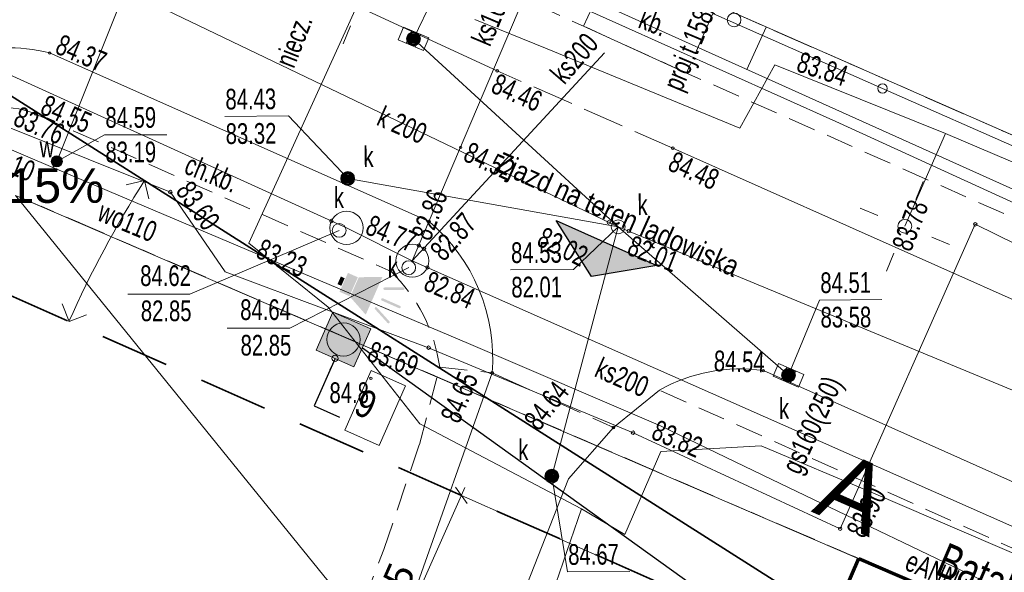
# Model space of a CAD drawing. Header units: metres. Extents: x -1013 to 1491425, y -5789533 to 1032.
# Tile 48 of 66: x -42 to -7, y 31 to 51. Entities that reach past the tile are written whole.
import ezdxf
from ezdxf.xclip import XClip

# ---------------------------------------------------------------- set-up
doc = ezdxf.new("R2010")
doc.units = ezdxf.units.M
doc.header["$MEASUREMENT"] = 0
doc.header["$XCLIPFRAME"] = 0
for name, pattern in [('2_KTCR02', [1.5, 1, -0.5]), ('2_KTJZ01', [2, 1.5, -0.5]), ('2_KTPL01', [2, 1.5, -0.5]), ('3_SUPT_P_01', [2.5, 2, -0.5]), ('GUK', [2, 1.5, -0.5]), ('GUZ', [1, 0.5, -0.5]), ('Przerywana długa', [3.9, 2.5, -1.4])]:
    doc.linetypes.add(name, pattern=pattern)
doc.layers.add('700-L Mapa 1_500 dwg', color=7, linetype='Continuous')
doc.layers.add('708-L Opisy sytuacji 1_500 do legendy', color=7, linetype='Continuous')
for name, color, linetype, lineweight in [('703-L Płaszczyzny podejścia 2D3', 152, 'Continuous', 30), ('703-L Płaszczyzny podejścia 2D38', 171, 'Continuous', 35), ('708-L Opisy sytuacji 1_500 do legendy1', 7, 'Continuous', 13), ('708-L Opisy sytuacji 1_500 do legendy11', 7, 'Continuous', 13), ('708-L Opisy sytuacji 1_500 do legendy85', 1, 'Continuous', 25), ('725-L Sygnalizator świetlno-dźwiękowy1', 7, 'Continuous', 13), ('725-L Sygnalizator świetlno-dźwiękowy253', 2, 'Continuous', 13), ('725-L Sygnalizator świetlno-dźwiękowy85', 1, 'Continuous', 25), ('729-L Instalacje elektryczne-okablowanie85', 1, 'Continuous', 25), ('798-L Zakres inwestycji9', 142, 'Continuous', 70), ('GN.6640.3638.2023_9_Dzialki7', 9, 'Continuous', 18), ('GN.6640.3638.2023_9_Kontury90', 9, 'Continuous', 18), ('GN.6640.3638.2023_9_KTCR_D_L_17', 9, 'Continuous', 18), ('GN.6640.3638.2023_9_KTCR_E_T_17', 9, 'Continuous', 18), ('GN.6640.3638.2023_9_KTCR_L_17', 9, 'Continuous', 18), ('GN.6640.3638.2023_9_KTJZ_L_07', 9, 'Continuous', 18), ('GN.6640.3638.2023_9_KTKR_D_L_07', 9, 'Continuous', 18), ('GN.6640.3638.2023_9_KTKR_L_07', 9, 'Continuous', 18), ('GN.6640.3638.2023_9_KTOK_L_47', 9, 'Continuous', 18), ('GN.6640.3638.2023_9_KTPL_E_T_07', 9, 'Continuous', 18), ('GN.6640.3638.2023_9_KTPL_L_07', 9, 'Continuous', 18), ('GN.6640.3638.2023_9_KTUL_E_T_07', 9, 'Continuous', 18), ('GN.6640.3638.2023_9_RTPW_T_07', 9, 'Continuous', 18), ('GN.6640.3638.2023_9_RTPW_T_17', 9, 'Continuous', 18), ('GN.6640.3638.2023_9_SUBK_L_034', 9, 'Continuous', 18), ('GN.6640.3638.2023_9_SUOG_L_052', 9, 'Continuous', 18), ('GN.6640.3638.2023_9_SUPE_D_L_31', 9, 'Continuous', 18), ('GN.6640.3638.2023_9_SUPE_E_T_31', 9, 'Continuous', 18), ('GN.6640.3638.2023_9_SUPG_E_T_27', 9, 'Continuous', 18), ('GN.6640.3638.2023_9_SUPG_L_252', 9, 'Continuous', 18), ('GN.6640.3638.2023_9_SUPK_D_L_434', 9, 'Continuous', 18), ('GN.6640.3638.2023_9_SUPK_E_T_434', 9, 'Continuous', 18), ('GN.6640.3638.2023_9_SUPK_L_434', 9, 'Continuous', 18), ('GN.6640.3638.2023_9_SUPP_E_T_630', 9, 'Continuous', 18), ('GN.6640.3638.2023_9_SUPP_L_630', 9, 'Continuous', 18), ('GN.6640.3638.2023_9_SUPT_D_L_030', 9, 'Continuous', 18), ('GN.6640.3638.2023_9_SUPW_E_T_05', 9, 'Continuous', 18), ('GN.6640.3638.2023_9_SUPW_L_05', 9, 'Continuous', 18), ('GN.6640.3638.2023_9_SUSM_D_T_07', 9, 'Continuous', 18), ('GN.6640.3638.2023_9_SUSM_D_T_37', 9, 'Continuous', 18), ('GN.6640.3638.2023_9_SUTE_T_01', 9, 'Continuous', 18), ('GN.6640.3638.2023_9_SUTG_T_052', 9, 'Continuous', 18), ('GN.6640.3638.2023_9_SUTK_T_034', 9, 'Continuous', 18), ('GN.6640.3638.2023_9_SUTW_T_05', 9, 'Continuous', 18), ('GN.6640.3638.2023_9_SUUK_D_T_234', 9, 'Continuous', 18), ('GN.6640.3638.2023_9_SUUK_D_T_97', 9, 'Continuous', 18), ('GN.6640.3638.2023_9_SUUK_E_T_77', 9, 'Continuous', 18), ('GN.6640.3638.2023_9_SUUK_E_T_934', 9, 'Continuous', 18), ('GN.6640.3638.2023_9_SUUK_T_07', 9, 'Continuous', 18), ('GN.6640.3638.2023_9_SUUK_T_234', 9, 'Continuous', 18), ('GN.6640.3638.2023_9_SUUW_E_T_57', 9, 'Continuous', 18), ('GN.6640.3638.2023_9_SUUW_T_77', 9, 'Continuous', 18), ('GN.6640.3638.2023_9_Uzytki7', 9, 'Continuous', 18)]:
    doc.layers.add(name, color=color, linetype=linetype, lineweight=lineweight)
doc.styles.add('STYL_AUTOMATYCZNY_1', font='arial.ttf', dxfattribs={"width": 0.7})
doc.styles.add('STYL_AUTOMATYCZNY_2', font='arial.ttf')
doc.styles.add('STYL_AUTOMATYCZNY_3', font='ARIALN.TTF')
doc.styles.add('STYL_AUTOMATYCZNY_4', font='arial.ttf')
doc.linetypes.add('Linia z krzyżyków', pattern='A,0,[1,88_P.01 PROJEKTOWANE ZAGOSPODAROWANIE TERENU1.Shx,S=0.079365,R=0,X=0,Y=0],-10,0', length=10)
doc.dimstyles.new('STYL_AUTOMATYCZNY__2', dxfattribs={"dimtxt": 1, "dimasz": 0.475, "dimexe": 0.18, "dimexo": 0.3, "dimgap": 0, "dimtad": 1, "dimzin": 0, "dimdsep": 46, "dimtxsty": 'STYL_AUTOMATYCZNY_2', "dimblk": 'ARROWHEAD_2', "dimblk1": 'ARROWHEAD_2', "dimblk2": 'ARROWHEAD_2', "dimcen": 0.09, "dimclrd": 7, "dimclre": 7, "dimclrt": 1, "dimazin": 0, "dimtfac": 1, "dimtdec": 4, "dimtmove": 0, "dimatfit": 3, "dimfxl": 1, "dimtolj": 1, "dimtzin": 0, "dimarcsym": 0})
doc.dimstyles.new('STYL_AUTOMATYCZNY__4', dxfattribs={"dimtxt": 1.25, "dimasz": 0.917874, "dimexe": 0.18, "dimexo": 0.04, "dimgap": 0, "dimtad": 1, "dimtih": 1, "dimtoh": 1, "dimzin": 0, "dimdsep": 46, "dimtxsty": 'STYL_AUTOMATYCZNY_2', "dimblk": 'ARROWHEAD_8', "dimblk1": 'ARROWHEAD_8', "dimblk2": 'ARROWHEAD_8', "dimcen": 0.09, "dimclrd": 7, "dimclre": 7, "dimclrt": 1, "dimazin": 0, "dimtfac": 1, "dimtdec": 4, "dimtmove": 2, "dimatfit": 3, "dimfxl": 1, "dimtolj": 1, "dimtzin": 0, "dimarcsym": 0})
doc.dimstyles.new('STYL_AUTOMATYCZNY__5', dxfattribs={"dimtxt": 0.18, "dimasz": 0.456, "dimexe": 0.18, "dimexo": 0.0625, "dimgap": 0, "dimtad": 0, "dimtih": 1, "dimtoh": 1, "dimdec": 4, "dimzin": 0, "dimdsep": 46, "dimcen": 0.09, "dimadec": 0, "dimazin": 0, "dimtfac": 1, "dimtdec": 4, "dimtmove": 0, "dimatfit": 3, "dimldrblk": 'ARROWHEAD_1', "dimfxl": 1, "dimtolj": 1, "dimtzin": 0, "dimarcsym": 0})

# ---------------------------------------------------------------- blocks, each defined once
blk = doc.blocks.new('Rysunek_1_9', base_point=(-7447251.91, -5789835.327))
at = {"layer": 'GN.6640.3638.2023_9_Dzialki7', "color": 9, "linetype": 'Continuous', "lineweight": 18}
for p, q in [((-16.71, 51.493), (16.02, 37.103)), ((-42.33, 44.713), (161.19, -43.067)), ((-42.33, 44.713), (-30.66, 30.293))]:
    blk.add_line(p, q, dxfattribs=at)
at = {"layer": 'GN.6640.3638.2023_9_Kontury90', "color": 9, "linetype": 'GUK', "lineweight": 18}
for p, q in [((-16.71, 51.493), (11.44, 39.113)), ((-42.33, 44.713), (102.61, -17.787))]:
    blk.add_line(p, q, dxfattribs=at)
at = {"layer": 'GN.6640.3638.2023_9_KTCR_D_L_17', "color": 9, "linetype": '2_KTCR02', "lineweight": 18}
for p, q in [((-27.716, 35.686), (-26.98, 38.483)), ((-29, 31.887), (-27.716, 35.686)), ((-30.817, 27.184), (-29, 31.887))]:
    blk.add_line(p, q, dxfattribs=at)
at = {"layer": 'GN.6640.3638.2023_9_KTCR_L_17', "color": 9, "linetype": '2_KTCR02', "lineweight": 18}
for p, q in [((-29.01, 54.123), (-21.77, 50.843)), ((-18.04, 49.143), (-21.77, 50.843)), ((0.3, 41.013), (-18.04, 49.143)), ((-41.62, 47.663), (-28.74, 41.953)), ((-26.98, 38.483), (-25.08, 38.283)), ((31.23, 15.163), (-19.02, 37.653))]:
    blk.add_line(p, q, dxfattribs=at)
for centre, radius, start, end in [((-42.637, 45.416), 2.466, 65.6334, 142.3482), ((-32.895, 37.664), 5.972, 7.8837, 45.905)]:
    blk.add_arc(centre, radius, start, end, dxfattribs=at)
at = {"layer": 'GN.6640.3638.2023_9_KTJZ_L_07', "color": 9, "linetype": '2_KTJZ01', "lineweight": 18}
for p, q in [((-18.54, 46.423), (-24.9, 49.223)), ((-25.08, 38.283), (-20.69, 36.303))]:
    blk.add_line(p, q, dxfattribs=at)
at = {"layer": 'GN.6640.3638.2023_9_KTKR_D_L_07', "color": 9, "linetype": 'Continuous', "lineweight": 18}
for p, q in [((-30.203, 23.828), (-25.08, 38.283)), ((-20.69, 36.303), (-22.317, 34.444)), ((-27.898, 20.254), (-22.317, 34.444))]:
    blk.add_line(p, q, dxfattribs=at)
at = {"layer": 'GN.6640.3638.2023_9_KTKR_L_07', "color": 9, "linetype": 'Continuous', "lineweight": 18}
for p, q in [((-24.9, 49.223), (-30.37, 51.743)), ((-27.36, 43.763), (-41.1, 49.873)), ((0.62, 37.873), (-18.54, 46.423)), ((32.42, 17.033), (-15.26, 38.363)), ((-19.02, 37.653), (-20.69, 36.303))]:
    blk.add_line(p, q, dxfattribs=at)
for centre, radius, start, end in [((-42.625, 43.656), 6.402, 76.2158, 135.9957), ((-31.57, 38.797), 6.511, 355.4729, 49.7074), ((-16.11, 32.554), 5.871, 81.6753, 119.7111)]:
    blk.add_arc(centre, radius, start, end, dxfattribs=at)
at = {"layer": 'GN.6640.3638.2023_9_KTOK_L_47', "color": 9, "linetype": 'Continuous', "lineweight": 18}
for p, q in [((-17.09, 51.303), (-10.946, 48.586)), ((-10.946, 48.586), (-4.803, 45.87))]:
    blk.add_line(p, q, dxfattribs=at)
blk.add_circle((-10.946, 48.586), 0.17, dxfattribs=at)
at = {"layer": 'GN.6640.3638.2023_9_KTPL_L_07', "color": 9, "linetype": '2_KTPL01', "lineweight": 18}
for p, q in [((-21.77, 50.843), (-20.76, 53.023)), ((-17.09, 51.303), (-18.04, 49.143))]:
    blk.add_line(p, q, dxfattribs=at)
at = {"layer": 'GN.6640.3638.2023_9_KTPL_L_07', "color": 9, "linetype": 'Continuous', "lineweight": 18}
blk.add_line((-18.04, 49.143), (-21.77, 50.843), dxfattribs=at)
at = {"layer": 'GN.6640.3638.2023_9_RTPW_T_07', "color": 9, "linetype": 'Continuous', "lineweight": 18}
blk.add_circle((-29.47, 38.083), 0.045, dxfattribs=at)
at = {"layer": 'GN.6640.3638.2023_9_RTPW_T_17', "color": 9, "linetype": 'Continuous', "lineweight": 18}
for centre in [(-41.1, 49.873), (-24.9, 49.223), (-41.62, 47.663), (-26.22, 46.453), (-18.54, 46.423), (-27.36, 43.763), (-25.08, 38.283), (-15.26, 38.363), (-20.69, 36.303)]:
    blk.add_circle(centre, 0.045, dxfattribs=at)
at = {"layer": 'GN.6640.3638.2023_9_SUBK_L_034', "color": 9, "linetype": 'Continuous', "lineweight": 18}
for centre, radius in [((-30.35, 43.533), 0.605), ((-27.97, 42.343), 0.597)]:
    blk.add_circle(centre, radius, dxfattribs=at)
at = {"layer": 'GN.6640.3638.2023_9_SUOG_L_052', "color": 9, "linetype": 'Continuous', "lineweight": 18}
for p, q in [((-7.59, 43.663), (-12.48, 32.633)), ((-19.98, 36.113), (-27.38, 39.193))]:
    blk.add_line(p, q, dxfattribs=at)
at = {"layer": 'GN.6640.3638.2023_9_SUPE_D_L_31', "color": 9, "linetype": 'Continuous', "lineweight": 18}
for p, q in [((-33.888, 42.984), (-29.732, 52.114)), ((-25.705, 51.082), (-23.087, 50.02)), ((-23.087, 50.02), (-16.116, 47.149)), ((-16.116, 47.149), (-14.852, 49.438)), ((-14.852, 49.438), (-8.674, 46.951)), ((-8.674, 46.951), (-10.141, 43.591)), ((-8.674, 46.951), (-4.822, 45.318)), ((-31.012, 40.664), (-33.888, 42.984)), ((-27.702, 36.436), (-31.012, 40.664)), ((-21.84, 33.357), (-27.702, 36.436)), ((-18.974, 35.438), (-20.283, 32.428)), ((-15.345, 35.633), (-18.974, 35.438)), ((-11.273, 33.922), (-15.345, 35.633)), ((2.711, 27.88), (-11.273, 33.922)), ((-23.819, 27.613), (-21.84, 33.357)), ((-20.283, 32.428), (-21.84, 33.357))]:
    blk.add_line(p, q, dxfattribs=at)
at = {"layer": 'GN.6640.3638.2023_9_SUPG_L_252', "color": 9, "linetype": 'Continuous', "lineweight": 18}
for p, q in [((-36.73, 44.833), (-42.68, 47.213)), ((-34.74, 41.943), (-36.73, 44.833)), ((-7.59, 43.663), (-12.48, 32.633)), ((-6.07, 42.923), (-7.59, 43.663)), ((-27.38, 39.193), (-34.74, 41.943)), ((-19.98, 36.113), (-27.38, 39.193)), ((-12.48, 32.633), (-19.98, 36.113))]:
    blk.add_line(p, q, dxfattribs=at)
at = {"layer": 'GN.6640.3638.2023_9_SUPK_D_L_434', "color": 9, "linetype": 'Continuous', "lineweight": 18}
for p, q in [((-45.397, 55.524), (-20.52, 43.573)), ((-27.93, 50.383), (-20.52, 43.573)), ((-20.52, 43.573), (-30.31, 45.323)), ((-20.52, 43.573), (-22.918, 34.54)), ((-20.52, 43.573), (7.643, 31.885)), ((-20.52, 43.573), (-14.35, 38.193))]:
    blk.add_line(p, q, dxfattribs=at)
at = {"layer": 'GN.6640.3638.2023_9_SUPK_E_T_434', "color": 9, "linetype": 'Continuous', "lineweight": 18}
blk.add_line((-27.93, 50.383), (-24.874, 56.698), dxfattribs=at)
at = {"layer": 'GN.6640.3638.2023_9_SUPK_L_434', "color": 9, "linetype": 'Continuous', "lineweight": 18}
for p, q in [((-23.9, 51.943), (-27.97, 42.343)), ((-27.97, 42.343), (-21.01, 49.873)), ((-30.35, 43.533), (-43.21, 49.383)), ((-30.35, 43.533), (-27.97, 42.343)), ((-27.97, 42.343), (7.52, 26.613))]:
    blk.add_line(p, q, dxfattribs=at)
at = {"layer": 'GN.6640.3638.2023_9_SUPP_L_630', "color": 9, "linetype": '3_SUPT_P_01', "lineweight": 18}
blk.add_line((-15.858, 49.275), (-15.155, 50.809), dxfattribs=at)
at = {"layer": 'GN.6640.3638.2023_9_SUPT_D_L_030', "color": 9, "linetype": 'Continuous', "lineweight": 18}
for p, q in [((-2.678, 43.333), (-39.919, 60.123)), ((-25.88, 53.341), (-12.638, 47.393)), ((-12.638, 47.393), (-2.594, 42.794))]:
    blk.add_line(p, q, dxfattribs=at)
at = {"layer": 'GN.6640.3638.2023_9_SUPW_L_05', "color": 9, "linetype": 'Continuous', "lineweight": 18}
for p, q in [((-35.59, 59.083), (-40.84, 45.943)), ((-40.981, 45.719), (-43.35, 46.723)), ((-40.84, 45.943), (-40.981, 45.719)), ((-25.94, 39.343), (-40.981, 45.719)), ((-18.99, 36.363), (-25.94, 39.343)), ((-14.95, 34.423), (-18.99, 36.363)), ((-3.96, 29.143), (-14.95, 34.423))]:
    blk.add_line(p, q, dxfattribs=at)
at = {"layer": 'GN.6640.3638.2023_9_SUSM_D_T_07', "color": 9, "linetype": 'Continuous', "lineweight": 18}
for p, q in [((-30.205, 50.85), (-30.468, 50.202)), ((-9.746, 44.564), (-9.482, 45.212)), ((-11.114, 43.986), (-11.762, 44.249)), ((-9.168, 43.196), (-8.519, 42.932)), ((-10.536, 42.618), (-10.799, 41.969))]:
    blk.add_line(p, q, dxfattribs=at)
at = {"layer": 'GN.6640.3638.2023_9_SUSM_D_T_37', "color": 9, "linetype": 'Continuous', "lineweight": 18}
for centre in [(-16.324, 51.068), (-10.141, 43.591)]:
    blk.add_circle(centre, 0.25, dxfattribs=at)
at = {"layer": 'GN.6640.3638.2023_9_SUTG_T_052', "color": 9, "linetype": 'Continuous', "lineweight": 18}
for centre in [(-36.73, 44.833), (-7.59, 43.663), (-27.38, 39.193), (-19.98, 36.113), (-12.48, 32.633)]:
    blk.add_circle(centre, 0.0625, dxfattribs=at)
at = {"layer": 'GN.6640.3638.2023_9_SUTK_T_034', "color": 9, "linetype": 'Continuous', "lineweight": 18}
for p, q in [((-34.762, 47.572), (-32.455, 47.588)), ((-30.31, 45.323), (-32.455, 47.588)), ((-20.52, 43.573), (-22.141, 42.026)), ((-30.62, 43.443), (-36.019, 41.137)), ((-28.1, 42.093), (-32.399, 39.905)), ((-24.42, 42.01), (-22.141, 42.026)), ((-38.272, 41.137), (-36.019, 41.137)), ((-14.35, 38.193), (-13.226, 40.92)), ((-13.226, 40.92), (-10.974, 40.936)), ((-34.679, 39.905), (-32.399, 39.905)), ((-22.918, 34.54), (-22.354, 31.074)), ((-22.354, 31.074), (-20.101, 31.089))]:
    blk.add_line(p, q, dxfattribs=at)
for centre in [(-30.9, 43.783), (-20.856, 43.735), (-20.134, 43.413), (-27.737, 42.893), (-27.549, 42.771), (-27.424, 42.101)]:
    blk.add_circle(centre, 0.0625, dxfattribs=at)
at = {"layer": 'GN.6640.3638.2023_9_SUTW_T_05', "color": 9, "linetype": 'Continuous', "lineweight": 18}
for p, q in [((-40.84, 45.943), (-39.11, 46.909)), ((-39.11, 46.909), (-36.857, 46.909))]:
    blk.add_line(p, q, dxfattribs=at)
blk.add_circle((-40.84, 45.943), 0.0625, dxfattribs=at)
at = {"layer": 'GN.6640.3638.2023_9_SUUK_D_T_234', "color": 9, "linetype": 'Continuous', "lineweight": 18}
blk.add_circle((-20.52, 43.573), 0.25, dxfattribs=at)
at = {"layer": 'GN.6640.3638.2023_9_SUUK_D_T_97', "color": 9, "linetype": 'Continuous', "lineweight": 18}
for centre, radius in [((-27.93, 50.383), 0.25), ((-27.93, 50.383), 0.225), ((-27.93, 50.383), 0.2), ((-27.93, 50.383), 0.175), ((-27.93, 50.383), 0.15), ((-27.93, 50.383), 0.125), ((-27.93, 50.383), 0.1), ((-27.93, 50.383), 0.075), ((-27.93, 50.383), 0.05), ((-27.93, 50.383), 0.025), ((-27.93, 50.383), 0.00715), ((-30.31, 45.323), 0.25), ((-30.31, 45.323), 0.225), ((-30.31, 45.323), 0.2), ((-30.31, 45.323), 0.175), ((-30.31, 45.323), 0.15), ((-30.31, 45.323), 0.125), ((-30.31, 45.323), 0.1), ((-30.31, 45.323), 0.075), ((-30.31, 45.323), 0.05), ((-30.31, 45.323), 0.025), ((-30.31, 45.323), 0.00715), ((-14.35, 38.193), 0.25), ((-14.35, 38.193), 0.225), ((-14.35, 38.193), 0.2), ((-14.35, 38.193), 0.175), ((-14.35, 38.193), 0.15), ((-14.35, 38.193), 0.125), ((-14.35, 38.193), 0.1), ((-14.35, 38.193), 0.075), ((-14.35, 38.193), 0.05), ((-14.35, 38.193), 0.025), ((-14.35, 38.193), 0.00715), ((-22.918, 34.54), 0.25), ((-22.918, 34.54), 0.225), ((-22.918, 34.54), 0.2), ((-22.918, 34.54), 0.175), ((-22.918, 34.54), 0.15), ((-22.918, 34.54), 0.125), ((-22.918, 34.54), 0.1), ((-22.918, 34.54), 0.075), ((-22.918, 34.54), 0.05), ((-22.918, 34.54), 0.025), ((-22.918, 34.54), 0.00715)]:
    blk.add_circle(centre, radius, dxfattribs=at)
at = {"layer": 'GN.6640.3638.2023_9_SUUK_T_07', "color": 9, "linetype": 'Continuous', "lineweight": 18}
for p, q in [((-28.488, 50.348), (-28.293, 50.808)), ((-28.293, 50.808), (-27.372, 50.418)), ((-27.993, 50.681), (-28.188, 50.221)), ((-27.567, 49.958), (-28.488, 50.348)), ((-27.671, 50.545), (-27.866, 50.084)), ((-27.372, 50.418), (-27.567, 49.958)), ((-14.908, 38.159), (-14.712, 38.619)), ((-14.712, 38.619), (-13.792, 38.227)), ((-13.987, 37.767), (-14.908, 38.159)), ((-14.413, 38.491), (-14.609, 38.031)), ((-14.091, 38.354), (-14.287, 37.894)), ((-13.792, 38.227), (-13.987, 37.767))]:
    blk.add_line(p, q, dxfattribs=at)
at = {"layer": 'GN.6640.3638.2023_9_SUUK_T_234', "color": 9, "linetype": 'Continuous', "lineweight": 18}
for centre in [(-30.62, 43.443), (-28.1, 42.093)]:
    blk.add_circle(centre, 0.25, dxfattribs=at)
at = {"layer": 'GN.6640.3638.2023_9_SUUW_T_77', "color": 9, "linetype": 'Continuous', "lineweight": 18}
for radius in [0.2, 0.175, 0.15, 0.125, 0.1, 0.075, 0.05, 0.025, 0.00715]:
    blk.add_circle((-40.84, 45.943), radius, dxfattribs=at)
at = {"layer": 'GN.6640.3638.2023_9_Uzytki7', "color": 9, "linetype": 'GUZ', "lineweight": 18}
for p, q in [((-16.71, 51.493), (11.44, 39.113)), ((-42.33, 44.713), (102.61, -17.787))]:
    blk.add_line(p, q, dxfattribs=at)
at = {"layer": 'GN.6640.3638.2023_9_KTCR_E_T_17', "color": 9, "linetype": 'Continuous', "lineweight": 18, "insert": (-36.139, 45.871), "char_height": 0.75, "attachment_point": 4, "rotation": 337.8337, "style": 'STYL_AUTOMATYCZNY_1'}
blk.add_mtext('\\A1;{\\pql;\\fArial|b0|i0|c238|p0;\\W0.700000;ch.kb.}', dxfattribs=at)
at = {"layer": 'GN.6640.3638.2023_9_KTPL_E_T_07', "color": 9, "linetype": 'Continuous', "lineweight": 18, "insert": (-19.704, 51.151), "char_height": 0.75, "attachment_point": 4, "rotation": 338.994, "style": 'STYL_AUTOMATYCZNY_1'}
blk.add_mtext('\\A1;{\\pql;\\fArial|b0|i0|c238|p0;\\W0.700000;kb.}', dxfattribs=at)
at = {"layer": 'GN.6640.3638.2023_9_KTUL_E_T_07', "color": 9, "linetype": 'Continuous', "lineweight": 18, "insert": (-8.922, 31.407), "char_height": 1.25, "attachment_point": 4, "rotation": 336.94, "style": 'STYL_AUTOMATYCZNY_1'}
blk.add_mtext('\\A1;{\\pql;\\fArial|b0|i0|c238|p0;\\W0.700000;Batalionów Chłopskich}', dxfattribs=at)
at = {"layer": 'GN.6640.3638.2023_9_RTPW_T_07', "color": 9, "linetype": 'Continuous', "lineweight": 18, "insert": (-30.969, 37.937), "char_height": 0.75, "attachment_point": 1, "style": 'STYL_AUTOMATYCZNY_1'}
blk.add_mtext('\\A1;{\\pql;\\fArial|b0|i0|c238|p0;\\W0.700000;84.8}', dxfattribs=at)
at = {"layer": 'GN.6640.3638.2023_9_RTPW_T_17', "color": 9, "linetype": 'Continuous', "lineweight": 18, "char_height": 0.75, "style": 'STYL_AUTOMATYCZNY_1'}
for s, insert, attachment_point, rotation in [('\\A1;{\\pql;\\fArial|b0|i0|c238|p0;\\W0.700000;84.37}', (-40.951, 49.87), 7, 337.0206), ('\\A1;{\\pql;\\fArial|b0|i0|c238|p0;\\W0.700000;84.46}', (-24.867, 49.153), 1, 336.0804), ('\\A1;{\\pql;\\fArial|b0|i0|c238|p0;\\W0.700000;84.55}', (-41.492, 47.679), 7, 336.3078), ('\\A1;{\\pql;\\fArial|b0|i0|c238|p0;\\W0.700000;84.52}', (-26.022, 46.329), 4, 335.4328), ('\\A1;{\\pql;\\fArial|b0|i0|c238|p0;\\W0.700000;84.48}', (-18.458, 46.334), 1, 335.4804), ('\\A1;{\\pql;\\fArial|b0|i0|c238|p0;\\W0.700000;84.77}', (-29.723, 43.325), 7, 337.5708), ('\\A1;{\\pql;\\fArial|b0|i0|c238|p0;\\W0.700000;84.54}', (-17.063, 38.332), 7, 358.461), ('\\A1;{\\pql;\\fArial|b0|i0|c238|p0;\\W0.700000;84.65}', (-26.972, 36.698), 1, 67.2176), ('\\A1;{\\pql;\\fArial|b0|i0|c238|p0;\\W0.700000;84.64}', (-23.382, 36.134), 7, 51.6816)]:
    blk.add_mtext(s, dxfattribs=dict(at, insert=insert, attachment_point=attachment_point, rotation=rotation))
at = {"layer": 'GN.6640.3638.2023_9_SUPE_E_T_31', "color": 9, "linetype": 'Continuous', "lineweight": 18, "char_height": 0.75, "attachment_point": 7, "style": 'STYL_AUTOMATYCZNY_1'}
for s, insert, rotation in [('\\A1;{\\pql;\\fArial|b0|i0|c238|p0;\\W0.700000;niecz. }', (-32.252, 49.278), 68.607), ('\\A1;{\\pql;\\fArial|b0|i0|c238|p0;\\W0.700000;eANN nieczynny}', (-10.283, 30.965), 336.666)]:
    blk.add_mtext(s, dxfattribs=dict(at, insert=insert, rotation=rotation))
at = {"layer": 'GN.6640.3638.2023_9_SUPG_E_T_27', "color": 9, "linetype": 'Continuous', "lineweight": 18, "insert": (-13.742, 34.46), "char_height": 0.75, "attachment_point": 7, "rotation": 65.0136, "style": 'STYL_AUTOMATYCZNY_1'}
blk.add_mtext('\\A1;{\\pql;\\fArial|b0|i0|c238|p0;\\W0.700000;gs160(250)}', dxfattribs=at)
at = {"layer": 'GN.6640.3638.2023_9_SUPK_E_T_434', "color": 9, "linetype": 'Continuous', "lineweight": 18, "char_height": 0.75, "style": 'STYL_AUTOMATYCZNY_1'}
for s, insert, attachment_point, rotation in [('\\A1;{\\pql;\\fArial|b0|i0|c238|p0;\\W0.700000;ks160}', (-25.5, 50.212), 4, 67.0251), ('\\A1;{\\pql;\\fArial|b0|i0|c238|p0;\\W0.700000;ks200}', (-22.457, 48.687), 7, 49.086), ('\\A1;{\\pql;\\fArial|b0|i0|c238|p0;\\W0.700000;k 200}', (-29.312, 47.27), 7, 336.177), ('\\A1;{\\pql;\\fArial|b0|i0|c238|p0;\\W0.700000;ks200}', (-21.273, 38.509), 4, 336.096)]:
    blk.add_mtext(s, dxfattribs=dict(at, insert=insert, attachment_point=attachment_point, rotation=rotation))
at = {"layer": 'GN.6640.3638.2023_9_SUPP_E_T_630', "color": 9, "linetype": 'Continuous', "lineweight": 18, "insert": (-18.469, 48.535), "char_height": 0.75, "attachment_point": 4, "rotation": 67.2218, "style": 'STYL_AUTOMATYCZNY_1'}
blk.add_mtext('\\A1;{\\pql;\\fArial|b0|i0|c238|p0;\\W0.700000;proj.t 158/23}', dxfattribs=at)
at = {"layer": 'GN.6640.3638.2023_9_SUPW_E_T_05', "color": 9, "linetype": 'Continuous', "lineweight": 18, "insert": (-39.281, 44.169), "char_height": 0.75, "attachment_point": 4, "rotation": 337.5, "style": 'STYL_AUTOMATYCZNY_1'}
blk.add_mtext('\\A1;{\\pql;\\fArial|b0|i0|c238|p0;\\W0.700000;wo110}', dxfattribs=at)
at = {"layer": 'GN.6640.3638.2023_9_SUTE_T_01', "color": 9, "linetype": 'Continuous', "lineweight": 18, "insert": (-13.877, 49.935), "char_height": 0.75, "attachment_point": 1, "rotation": 341.9728, "style": 'STYL_AUTOMATYCZNY_1'}
blk.add_mtext('\\A1;{\\pql;\\fArial|b0|i0|c238|p0;\\W0.700000;83.84}', dxfattribs=at)
at = {"layer": 'GN.6640.3638.2023_9_SUTG_T_052', "color": 9, "linetype": 'Continuous', "lineweight": 18, "char_height": 0.75, "style": 'STYL_AUTOMATYCZNY_1'}
for s, insert, attachment_point, rotation in [('\\A1;{\\pql;\\fArial|b0|i0|c238|p0;\\W0.700000;83.76}', (-42.47, 47.267), 7, 336.1495), ('\\A1;{\\pql;\\fArial|b0|i0|c238|p0;\\W0.700000;83.60}', (-36.571, 44.861), 7, 305.5377), ('\\A1;{\\pql;\\fArial|b0|i0|c238|p0;\\W0.700000;83.78}', (-9.916, 42.629), 7, 69.1932), ('\\A1;{\\pql;\\fArial|b0|i0|c238|p0;\\W0.700000;83.69}', (-29.658, 38.73), 7, 340.6155), ('\\A1;{\\pql;\\fArial|b0|i0|c238|p0;\\W0.700000;83.82}', (-19.371, 35.907), 7, 336.5713), ('\\A1;{\\pql;\\fArial|b0|i0|c238|p0;\\W0.700000;83.90}', (-12.283, 32.579), 1, 63.374)]:
    blk.add_mtext(s, dxfattribs=dict(at, insert=insert, attachment_point=attachment_point, rotation=rotation))
at = {"layer": 'GN.6640.3638.2023_9_SUTK_T_034', "color": 9, "linetype": 'Continuous', "lineweight": 18, "char_height": 0.75, "style": 'STYL_AUTOMATYCZNY_1'}
for s, insert, attachment_point, rotation in [('\\A1;{\\pql;\\fArial|b0|i0|c238|p0;\\W0.700000;84.43}', (-34.739, 48.572), 1, 0.4031), ('\\A1;{\\pql;\\fArial|b0|i0|c238|p0;\\W0.700000;83.32}', (-34.73, 47.322), 1, 0.4031), ('\\A1;{\\pql;\\fArial|b0|i0|c238|p0;\\W0.700000;82.86}', (-27.668, 43.152), 4, 69.444), ('\\A1;{\\pql;\\fArial|b0|i0|c238|p0;\\W0.700000;82.87}', (-27.385, 42.786), 1, 47.9482), ('\\A1;{\\pql;\\fArial|b0|i0|c238|p0;\\W0.700000;82.02}', (-23.347, 43.256), 4, 333.6071), ('\\A1;{\\pql;\\fArial|b0|i0|c238|p0;\\W0.700000;83.23}', (-33.373, 43.17), 1, 335.4623), ('\\A1;{\\pql;\\fArial|b0|i0|c238|p0;\\W0.700000;82.01}', (-19.969, 43.284), 1, 338.5713), ('\\A1;{\\pql;\\fArial|b0|i0|c238|p0;\\W0.700000;84.53}', (-24.398, 43.01), 1, 0.4031), ('\\A1;{\\pql;\\fArial|b0|i0|c238|p0;\\W0.700000;82.84}', (-27.313, 41.992), 1, 336.7781), ('\\A1;{\\pql;\\fArial|b0|i0|c238|p0;\\W0.700000;82.01}', (-24.389, 41.76), 1, 0.4031), ('\\A1;{\\pql;\\fArial|b0|i0|c238|p0;\\W0.700000;84.51}', (-13.203, 41.92), 1, 0.4031), ('\\A1;{\\pql;\\fArial|b0|i0|c238|p0;\\W0.700000;83.58}', (-13.195, 40.671), 1, 0.4031), ('\\A1;{\\pql;\\fArial|b0|i0|c238|p0;\\W0.700000;84.67}', (-22.331, 32.074), 1, 0.4031)]:
    blk.add_mtext(s, dxfattribs=dict(at, insert=insert, attachment_point=attachment_point, rotation=rotation))
for s, insert, attachment_point in [('\\A1;{\\pql;\\fArial|b0|i0|c238|p0;\\W0.700000;84.62}', (-37.821, 41.417), 7), ('\\A1;{\\pql;\\fArial|b0|i0|c238|p0;\\W0.700000;82.85}', (-37.799, 40.904), 1), ('\\A1;{\\pql;\\fArial|b0|i0|c238|p0;\\W0.700000;84.64}', (-34.201, 40.186), 7), ('\\A1;{\\pql;\\fArial|b0|i0|c238|p0;\\W0.700000;82.85}', (-34.188, 39.658), 1)]:
    blk.add_mtext(s, dxfattribs=dict(at, insert=insert, attachment_point=attachment_point))
at = {"layer": 'GN.6640.3638.2023_9_SUTW_T_05', "color": 9, "linetype": 'Continuous', "lineweight": 18, "char_height": 0.75, "attachment_point": 1, "style": 'STYL_AUTOMATYCZNY_1'}
for s, insert in [('\\A1;{\\pql;\\fArial|b0|i0|c238|p0;\\W0.700000;84.59}', (-39.08, 47.909)), ('\\A1;{\\pql;\\fArial|b0|i0|c238|p0;\\W0.700000;83.19}', (-39.08, 46.659))]:
    blk.add_mtext(s, dxfattribs=dict(at, insert=insert))
at = {"layer": 'GN.6640.3638.2023_9_SUTW_T_05', "color": 9, "linetype": 'Continuous', "lineweight": 18, "insert": (-43.243, 46.589), "char_height": 0.75, "attachment_point": 1, "rotation": 337.4375, "style": 'STYL_AUTOMATYCZNY_1'}
blk.add_mtext('\\A1;{\\pql;\\fArial|b0|i0|c238|p0;\\W0.700000;83.10}', dxfattribs=at)
at = {"layer": 'GN.6640.3638.2023_9_SUUK_E_T_77', "color": 9, "linetype": 'Continuous', "lineweight": 18, "char_height": 0.75, "attachment_point": 4, "rotation": 0.4031, "style": 'STYL_AUTOMATYCZNY_1'}
for insert in [(-29.741, 46.114), (-14.696, 36.989), (-24.136, 35.493)]:
    blk.add_mtext('\\A1;{\\pql;\\fArial|b0|i0|c238|p0;\\W0.700000;k}', dxfattribs=dict(at, insert=insert))
at = {"layer": 'GN.6640.3638.2023_9_SUUK_E_T_77', "color": 9, "linetype": 'Continuous', "lineweight": 18, "insert": (-30.812, 44.259), "char_height": 0.75, "attachment_point": 7, "style": 'STYL_AUTOMATYCZNY_1'}
blk.add_mtext('\\A1;{\\pql;\\fArial|b0|i0|c238|p0;\\W0.700000;k}', dxfattribs=at)
at = {"layer": 'GN.6640.3638.2023_9_SUUK_E_T_934', "color": 9, "linetype": 'Continuous', "lineweight": 18, "insert": (-19.816, 43.994), "char_height": 0.75, "attachment_point": 7, "rotation": 0.4031, "style": 'STYL_AUTOMATYCZNY_1'}
blk.add_mtext('\\A1;{\\pql;\\fArial|b0|i0|c238|p0;\\W0.700000;k}', dxfattribs=at)
at = {"layer": 'GN.6640.3638.2023_9_SUUK_E_T_934', "color": 9, "linetype": 'Continuous', "lineweight": 18, "insert": (-28.862, 42.486), "char_height": 0.75, "attachment_point": 1, "style": 'STYL_AUTOMATYCZNY_1'}
blk.add_mtext('\\A1;{\\pql;\\fArial|b0|i0|c238|p0;\\W0.700000;k}', dxfattribs=at)
at = {"layer": 'GN.6640.3638.2023_9_SUUW_E_T_57', "color": 9, "linetype": 'Continuous', "lineweight": 18, "insert": (-41.464, 46.093), "char_height": 0.75, "attachment_point": 7, "style": 'STYL_AUTOMATYCZNY_1'}
blk.add_mtext('\\A1;{\\pql;\\fArial|b0|i0|c238|p0;\\W0.700000;w}', dxfattribs=at)
blk = doc.blocks.new('*D10')
at = {"layer": '708-L Opisy sytuacji 1_500 do legendy1', "color": 7, "linetype": 'Continuous', "lineweight": 13}
for p, q in [((-26.623, 34.036), (-5.07, 24.485)), ((-25.982, 33.554), (-26.407, 34.137)), ((-26.071, 34.125), (-26.195, 33.846)), ((-26.195, 33.846), (-29.902, 25.48)), ((-30.33, 25.67), (-0.411, 12.412)), ((-29.689, 25.189), (-30.114, 25.772)), ((-29.902, 25.48), (-35.979, 11.766))]:
    blk.add_line(p, q, dxfattribs=at)
at = {"layer": '708-L Opisy sytuacji 1_500 do legendy85', "color": 1, "lineweight": 25, "insert": (-28.772, 28.524), "char_height": 1, "attachment_point": 7, "rotation": 66.1008, "style": 'STYL_AUTOMATYCZNY_2'}
blk.add_mtext('\\A1;{\\pql;\\fArial|b0|i0|c238|p0;\\W1.000000;9,15}', dxfattribs=at)
blk = doc.blocks.new('ARROWHEAD_2')
at = {"color": 0, "linetype": 'Continuous', "lineweight": 0}
for p, q in [((0, 0), (-1, 0)), ((-0.378, -0.655), (0.378, 0.655))]:
    blk.add_line(p, q, dxfattribs=at)
blk = doc.blocks.new('*D19')
at = {"layer": '708-L Opisy sytuacji 1_500 do legendy1', "color": 7, "linetype": 'Continuous', "lineweight": 13}
for p, q in [((-54.056, 9.769), (-54.692, 9.519)), ((-54.056, 9.769), (-53.806, 9.133)), ((-56.012, 4.287), (-56.346, 4.883)), ((-56.012, 4.287), (-55.416, 4.621))]:
    blk.add_line(p, q, dxfattribs=at)
blk.add_arc((-18.286, -6.082), 39.124, 156.1008, 164.6316, dxfattribs=at)
at = {"layer": '708-L Opisy sytuacji 1_500 do legendy85', "color": 1, "lineweight": 25, "insert": (-63.896, 7.107), "char_height": 1.25, "attachment_point": 7, "style": 'STYL_AUTOMATYCZNY_2'}
blk.add_mtext('\\A1;{\\pql;\\fArial|b0|i0|c238|p0;\\W1.000000;8,53°/15%}', dxfattribs=at)
blk = doc.blocks.new('ARROWHEAD_8')
at = {"color": 0, "linetype": 'Continuous', "lineweight": 0}
blk.add_line((0, 0), (-1, 0), dxfattribs=at)
at = {"color": 0, "linetype": 'Continuous', "lineweight": 0, "flags": 128}
blk.add_lwpolyline([(-0.525, 0.525), (0, 0), (-0.525, -0.525)], dxfattribs=at)
blk = doc.blocks.new('*D20')
at = {"layer": '708-L Opisy sytuacji 1_500 do legendy1', "color": 7, "linetype": 'Continuous', "lineweight": 13}
for p, q in [((-37.665, 45.247), (-38.331, 45.094)), ((-37.665, 45.247), (-37.512, 44.581)), ((-40.399, 40.14), (-40.641, 40.779)), ((-40.399, 40.14), (-39.761, 40.382))]:
    blk.add_line(p, q, dxfattribs=at)
blk.add_arc((-4.796, 24.363), 38.943, 147.57, 156.1008, dxfattribs=at)
at = {"layer": '708-L Opisy sytuacji 1_500 do legendy85', "color": 1, "lineweight": 25, "insert": (-47.207, 44.208), "char_height": 1.25, "attachment_point": 7, "style": 'STYL_AUTOMATYCZNY_2'}
blk.add_mtext('\\A1;{\\pql;\\fArial|b0|i0|c238|p0;\\W1.000000;8,53°/15%}', dxfattribs=at)
blk = doc.blocks.new('ARROWHEAD_1')
at = {"color": 0, "linetype": 'Continuous', "lineweight": 0}
blk.add_line((0, 0), (-1, 0), dxfattribs=at)
blk.add_circle((0, 0), 0.25, dxfattribs=at)

msp = doc.modelspace()

# ---------------------------------------------------------------- hatches: boundary and pattern name
at = {"layer": '708-L Opisy sytuacji 1_500 do legendy85', "linetype": 'Continuous', "lineweight": 35}
msp.add_hatch(color=14, dxfattribs=at).paths.add_polyline_path([(-22.769, 43.802), (-21.488, 41.768), (-19.118, 42.168)])
at = {"layer": '725-L Sygnalizator świetlno-dźwiękowy1', "linetype": 'Continuous', "lineweight": 13}
h = msp.add_hatch(color=7, dxfattribs=at)
h.paths.add_polyline_path([(-30.846, 40.481), (-31.454, 39.109), (-30.082, 38.502), (-29.475, 39.873)])
h.paths.add_polyline_path([(-29.864, 39.491, 1), (-31.064, 39.491, 1)], flags=0)
at = {"layer": '725-L Sygnalizator świetlno-dźwiękowy253', "linetype": 'Continuous', "lineweight": 13}
msp.add_hatch(color=2, dxfattribs=at).paths.add_polyline_path([(-31.064, 39.491, 1), (-29.864, 39.491, 1)])
at = {"layer": '725-L Sygnalizator świetlno-dźwiękowy85', "linetype": 'Continuous', "lineweight": 25}
for points in [[(-30.557, 41.771), (-30.679, 41.496), (-30.541, 41.436), (-30.42, 41.71)], [(-30.301, 41.903), (-30.605, 41.218), (-30.245, 41.058), (-29.942, 41.744)], [(-30.224, 41.033), (-29.909, 41.745), (-29.05, 41.759), (-29.657, 40.388)], [(-28.973, 41.285), (-28.298, 41.285, 1), (-28.298, 41.375), (-28.973, 41.375, 1)], [(-29.254, 40.649), (-28.801, 40.149, -1), (-28.868, 40.089), (-29.321, 40.589, -1)], [(-29.073, 40.9), (-28.456, 40.626, 1), (-28.42, 40.709), (-29.037, 40.982, 1)]]:
    msp.add_hatch(color=1, dxfattribs=at).paths.add_polyline_path(points)

# ---------------------------------------------------------------- linework, layer by layer
at = {"layer": '703-L Płaszczyzny podejścia 2D3', "color": 152, "linetype": 'Continuous', "lineweight": 30}
msp.add_circle((8.227, 10.355), 1021.659, dxfattribs=at)
at = {"layer": '703-L Płaszczyzny podejścia 2D38', "color": 171, "linetype": 'Continuous', "lineweight": 35}
msp.add_line((-4.796, 24.363), (-336.803, 235.305), dxfattribs=at)
at = {"layer": '703-L Płaszczyzny podejścia 2D38', "color": 171, "linetype": 'Przerywana długa', "lineweight": 35}
msp.add_line((-4.796, 24.363), (-360.443, 181.958), dxfattribs=at)
at = {"layer": '708-L Opisy sytuacji 1_500 do legendy11', "color": 7, "linetype": 'Continuous', "lineweight": 13, "flags": 128}
msp.add_lwpolyline([(-29.46, 38.367), (-28.213, 37.815), (-29.172, 35.651), (-30.419, 36.203)], close=True, dxfattribs=at)
at = {"layer": '708-L Opisy sytuacji 1_500 do legendy85', "color": 1, "linetype": 'Continuous', "lineweight": 25, "flags": 128}
msp.add_lwpolyline([(-22.769, 43.802), (-19.118, 42.168), (-21.488, 41.768)], close=True, dxfattribs=at)
at = {"layer": '725-L Sygnalizator świetlno-dźwiękowy1', "color": 7, "linetype": 'Continuous', "lineweight": 13, "flags": 128}
msp.add_lwpolyline([(-30.846, 40.481), (-31.454, 39.109), (-30.082, 38.502), (-29.475, 39.873)], close=True, dxfattribs=at)
for points in [[(-29.864, 39.491, 1), (-31.064, 39.491, 1)], [(-31.064, 39.491, 1), (-29.864, 39.491, 1)]]:
    msp.add_lwpolyline(points, format="xyb", close=True, dxfattribs=at)
at = {"layer": '729-L Instalacje elektryczne-okablowanie85', "color": 1, "linetype": 'Continuous', "lineweight": 25}
msp.add_lwpolyline([(-29.779, 39.187), (-10.278, 25.171), (-4.778, 22.734), (-16.713, -4.201), (-0.559, -11.359), (-4.33, -19.869)], dxfattribs=at)
at = {"layer": '798-L Zakres inwestycji9', "color": 142, "linetype": 'Linia z krzyżyków', "lineweight": 70}
msp.add_lwpolyline([(-11.808, 31.551), (35.146, 11.302), (17.379, -29.897), (8.59, -26.107), (-4.62, -20.177), (-29.409, -9.263)], close=True, dxfattribs=at)

# ---------------------------------------------------------------- block references
at = {"layer": '700-L Mapa 1_500 dwg', "color": 52, "linetype": 'Continuous', "lineweight": 25}
ref = msp.add_blockref('Rysunek_1_9', (-7447251.91, -5789835.327), dxfattribs=at)
XClip(ref).set_block_clipping_path([(-263.024729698, -194.3328058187), (268.520270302, 207.6028993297)])

# ---------------------------------------------------------------- texts
at = {"layer": '708-L Opisy sytuacji 1_500 do legendy85', "color": 1, "lineweight": 25, "insert": (-25.117, 45.417), "char_height": 0.75, "attachment_point": 7, "rotation": 335.8983, "style": 'STYL_AUTOMATYCZNY_3'}
msp.add_mtext('\\A1;{\\pql;\\fArial Narrow|b0|i0|c238|p0;\\W1.000000;Zjazd na teren lądowiska}', dxfattribs=at)
at = {"layer": '708-L Opisy sytuacji 1_500 do legendy85', "color": 1, "linetype": 'Continuous', "lineweight": 25, "insert": (-30.149, 36.812), "char_height": 1, "attachment_point": 7, "rotation": 336.1008, "style": 'STYL_AUTOMATYCZNY_3'}
msp.add_mtext('\\A1;{\\pql;\\fArial Narrow|b0|i0|c238|p0;\\W1.000000;9}', dxfattribs=at)
at = {"layer": '798-L Zakres inwestycji9', "color": 142, "linetype": 'Continuous', "lineweight": 70, "insert": (-13.551, 33.261), "char_height": 2.5, "attachment_point": 7, "rotation": 336.1008, "style": 'STYL_AUTOMATYCZNY_4'}
msp.add_mtext('\\A1;{\\pql;\\fArial|b0|i0|c238|p0;\\W1.000000;A}', dxfattribs=at)

# ---------------------------------------------------------------- dimensions: what is measured, and where the dimension line sits
at = {"layer": '708-L Opisy sytuacji 1_500 do legendy', "color": 7, "linetype": 'Continuous', "lineweight": 13}
for base, center, p1, p2, picture, middle in [((-39.127, 42.745), (-4.796, 24.363), (-336.803, 235.305), (-360.443, 181.958), '*D20', (-43.239, 44.833)), ((-55.136, 7.064), (-18.286, -6.082), (-397.573, 98.166), (-373.933, 151.513), '*D19', (-59.928, 7.732))]:
    dim = msp.add_angular_dim_3p(base=base, center=center, p1=p1, p2=p2, text='8,53°/15%', dimstyle='STYL_AUTOMATYCZNY__4', dxfattribs=at)
    dim.commit()
    dim.dimension.update_dxf_attribs({"geometry": picture, "text_midpoint": middle, "dimtype": 165})
dim = msp.add_linear_dim(base=(-29.902, 25.48), p1=(-4.796, 24.363), p2=(-0.137, 12.291), angle=246.1008, dimstyle='STYL_AUTOMATYCZNY__2', dxfattribs=at)
dim.commit()
dim.dimension.update_dxf_attribs({"geometry": '*D10', "text_midpoint": (-28.705, 29.91), "dimtype": 160, "text_rotation": 66.1008})

# ---------------------------------------------------------------- leaders
at = {"layer": '708-L Opisy sytuacji 1_500 do legendy11', "color": 7, "linetype": 'Continuous', "lineweight": 13, "annotation_type": 0, "has_hookline": 1, "hookline_direction": 0, "text_width": 0.541, "horizontal_direction": (0.91426, -0.405129, 0)}
msp.add_leader([(-30.768, 38.805), (-31.529, 37.089), (-30.602, 36.678)], dimstyle='STYL_AUTOMATYCZNY__5', dxfattribs=at)

doc.saveas('drawing.dxf')
